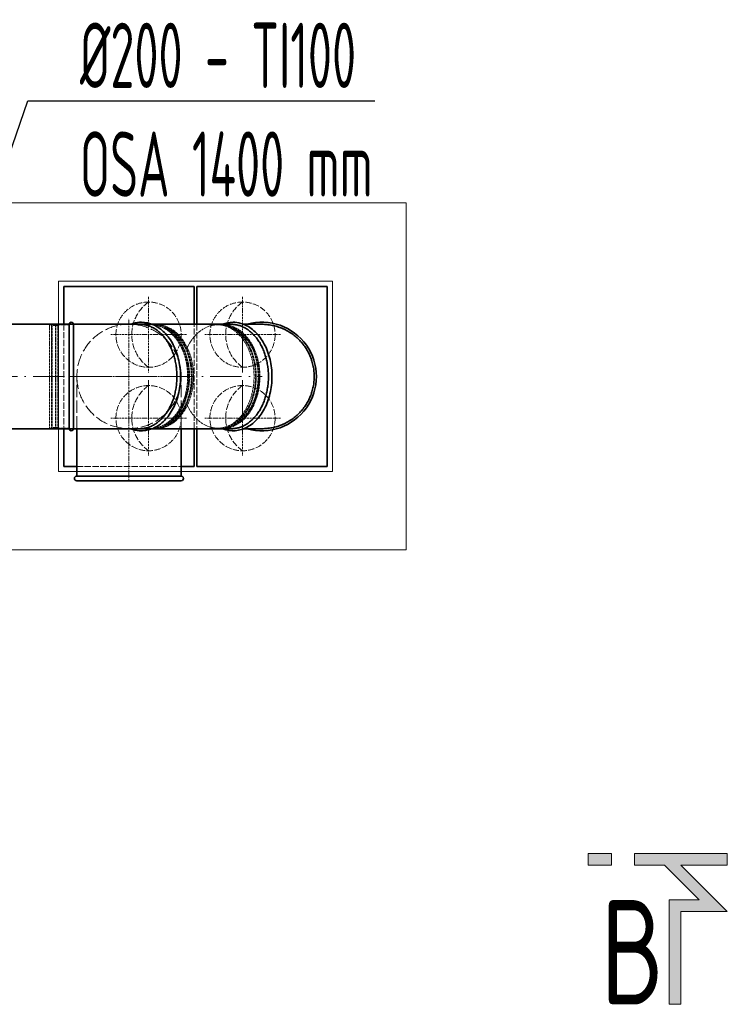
# Model space of a CAD drawing. Header units: millimetres. Extents: x 7400 to 85045, y 24168 to 123018.
# Tile 52 of 79: x 36826 to 38182, y 103624 to 105511. Entities that reach past the tile are written whole.
import ezdxf
from ezdxf.enums import TextEntityAlignment as Align

# ---------------------------------------------------------------- set-up
doc = ezdxf.new("R2010")
doc.units = ezdxf.units.MM
for name, pattern in [('ACAD_ISO02W100', [15, 12, -3]), ('ACAD_ISO10W100', [18, 12, -3, 0, -3]), ('phl_thick', [0])]:
    doc.linetypes.add(name, pattern=pattern)
for name, color, linetype, lineweight in [('VZT_01 SUP (PŘÍVOD) - OBRYS', 5, 'Continuous', 35), ('VZT_02 SUP (PŘÍVOD) - OSA', 5, 'ACAD_ISO10W100', 5), ('VZT_04 SUP (PŘÍVOD) - SKRYTÉ', 5, 'ACAD_ISO02W100', 5), ('VZT_05 ETA (ODVOD) - OBRYS', 6, 'Continuous', 35), ('VZT_06 ETA (ODVOD) - OSA', 6, 'ACAD_ISO10W100', 5), ('VZT_08 ETA (ODVOD) - SKRYTÉ', 6, 'ACAD_ISO02W100', 5), ('VZT_0B ETA (ODVOD)', 6, 'Continuous', 35), ('VZT_50 POPIS - OBECNE', 7, 'Continuous', 13), ('VZT_60_KOTY - DIMENZE', 7, 'Continuous', 5)]:
    doc.layers.add(name, color=color, linetype=linetype, lineweight=lineweight)
doc.layers.add('VZT_07 ETA (ODVOD) - NETISK', color=8, linetype='ACAD_ISO02W100', lineweight=5, plot=False)
doc.styles.add('EVORA_125', font='isocp.shx', dxfattribs={"width": 0.6, "height": 125})

msp = doc.modelspace()

# ---------------------------------------------------------------- hatches: boundary and pattern name
at = {"layer": 'VZT_50 POPIS - OBECNE'}
h = msp.add_hatch(color=256, dxfattribs=at)
h.dxf.hatch_style = 1
h.paths.add_polyline_path([(38182.2, 103801.9), (38093.3, 103801.9), (38093.3, 103624.1), (38071.1, 103624.1), (38071.1, 103824.1), (38128.6, 103824.1), (38061.9, 103890.7), (38004.4, 103890.7), (38004.4, 103913), (38182.2, 103913), (38182.2, 103890.7), (38093.3, 103890.7)])
h.paths.add_polyline_path([(37960, 103890.7), (37915.5, 103890.7), (37915.5, 103913), (37960, 103913)])

# ---------------------------------------------------------------- linework, layer by layer
at = {"color": 0, "linetype": 'Continuous', "lineweight": 0, "extrusion": (2.28848e-17, 1, -2.22045e-16)}
for p, q in [((37081.1, 104927, 20.5), (37080.7, 104927, 20.5)), ((37086.4, 104927, 20.5), (37086, 104927, 20.5)), ((37208.2, 104926, 20.5), (37205.4, 104926, 20.5)), ((37208.9, 104927, 20.5), (37208.6, 104927, 20.5)), ((37214.2, 104927, 20.5), (37213.9, 104927, 20.5)), ((37081.1, 104727, 20.5), (37080.7, 104727, 20.5)), ((37086.4, 104727, 20.5), (37086, 104727, 20.5)), ((37208.2, 104728, 20.5), (37205.4, 104728, 20.5)), ((37208.9, 104727, 20.5), (37208.6, 104727, 20.5)), ((37214.2, 104727, 20.5), (37213.9, 104727, 20.5))]:
    msp.add_line(p, q, dxfattribs=at)
at = {"color": 0, "linetype": 'Continuous', "lineweight": 0}
for points in [[(37290.7, 104927, 20.5), (37290.7, 104927, 20.5), (37290.7, 104927, 20.5), (37290.7, 104927, 20.5)], [(37056.9, 104727, 20.5), (37056.9, 104727, 20.5), (37056.9, 104727, 20.5), (37057, 104727, 20.5)]]:
    msp.add_open_spline(points, degree=3, dxfattribs=at)
at = {"layer": 'VZT_01 SUP (PŘÍVOD) - OBRYS'}
for p, q in [((37160.8, 104999.7), (36910.8, 104999.7)), ((36910.8, 104999.7), (36910.8, 104927.2)), ((37160.8, 104927.1), (37160.8, 104999.7)), ((36910.8, 104727.2), (36910.8, 104654.7)), ((36935.8, 104636.1), (36935.8, 104727.2)), ((37135.8, 104636.2), (37135.8, 104727.2)), ((37160.8, 104654.7), (37160.8, 104727.2)), ((36910.8, 104654.7), (36935.8, 104654.7)), ((37135.8, 104654.7), (37160.8, 104654.7)), ((36935.8, 104636.1), (37135.8, 104636.2)), ((36935.8, 104627.1), (37135.8, 104627.2))]:
    msp.add_line(p, q, dxfattribs=at)
for centre, start, end in [((36935.8, 104631.6), 90.0232, 270.0232), ((37135.8, 104631.7), 270.0232, 90.0232)]:
    msp.add_arc(centre, 4.5, start, end, dxfattribs=at)
at = {"layer": 'VZT_02 SUP (PŘÍVOD) - OSA', "ltscale": 0.3}
for p, q in [((37073.3, 104979.7), (37073.3, 104907.2)), ((37035.8, 104827.2), (37035.7, 104937.2)), ((37000.8, 104907.2), (37073.3, 104907.2)), ((37145.8, 104907.2), (37073.3, 104907.2)), ((37073.3, 104907.2), (37073.3, 104834.7)), ((37035.8, 104827.2), (36925.8, 104827.1)), ((37035.8, 104827.2), (37145.8, 104827.2)), ((37035.8, 104627.2), (37035.8, 104827.2)), ((37073.3, 104819.7), (37073.3, 104747.2)), ((37073.3, 104747.2), (37073.3, 104819.7)), ((37000.8, 104747.2), (37073.3, 104747.2)), ((37145.8, 104747.2), (37073.3, 104747.2)), ((37073.3, 104747.2), (37073.3, 104674.7)), ((37145.8, 104747.2), (37073.3, 104747.2))]:
    msp.add_line(p, q, dxfattribs=at)
at = {"layer": 'VZT_04 SUP (PŘÍVOD) - SKRYTÉ'}
for p, q in [((36910.8, 104927.2), (36910.8, 104727.2)), ((37160.8, 104727.2), (37160.8, 104927.1)), ((36935.8, 104654.7), (37135.8, 104654.7))]:
    msp.add_line(p, q, dxfattribs=at)
at = {"layer": 'VZT_04 SUP (PŘÍVOD) - SKRYTÉ', "ltscale": 2}
for p, q in [((36935.8, 104727.2), (36935.8, 104827.1)), ((37135.8, 104727.2), (37135.7, 104827.2))]:
    msp.add_line(p, q, dxfattribs=at)
at = {"layer": 'VZT_04 SUP (PŘÍVOD) - SKRYTÉ'}
for centre in [(37073.3, 104907.2), (37073.3, 104747.2)]:
    msp.add_circle(centre, 62.5, dxfattribs=at)
for centre in [(37117.8, 104907.2), (37117.8, 104747.2)]:
    msp.add_arc(centre, 76.7, 125.4307, 234.5693, dxfattribs=at)
at = {"layer": 'VZT_04 SUP (PŘÍVOD) - SKRYTÉ', "ltscale": 2}
for start, end in [(0.0232, 180.0232), (180.0232, 0.0232)]:
    msp.add_arc((37035.9, 104827.2), 100, start, end, dxfattribs=at)
at = {"layer": 'VZT_05 ETA (ODVOD) - OBRYS'}
for p, q in [((37415.8, 104999.7), (37165.8, 104999.7)), ((37165.8, 104999.7), (37165.8, 104927.1)), ((37415.8, 104654.7), (37415.8, 104999.7)), ((37165.8, 104727.2), (37165.8, 104654.7)), ((37165.8, 104654.7), (37415.8, 104654.7))]:
    msp.add_line(p, q, dxfattribs=at)
at = {"layer": 'VZT_05 ETA (ODVOD) - OBRYS', "extrusion": (2.28848e-17, 1, -2.22045e-16)}
for p, q in [((36921.3, 104927, 20.5), (36921.3, 104827, 20.5)), ((36929.3, 104927, 20.5), (36929.3, 104727, 20.5)), ((37056.9, 104927, 20.5), (36929.3, 104927, 20.5)), ((37290.7, 104927, 20.5), (37255.6, 104927, 20.5)), ((36921.3, 104827, 20.5), (36921.3, 104727, 20.5)), ((36929.3, 104727, 20.5), (37056.9, 104727, 20.5)), ((37255.6, 104727, 20.5), (37290.7, 104727, 20.5))]:
    msp.add_line(p, q, dxfattribs=at)
at = {"layer": 'VZT_05 ETA (ODVOD) - OBRYS'}
for points in [[(37083, 104927), (36311.6, 104927)], [(37232.2, 104927), (37080.4, 104927)], [(37083, 104727), (36311.6, 104727)], [(37232.2, 104727), (37080.4, 104727)]]:
    msp.add_lwpolyline(points, dxfattribs=at)
at = {"layer": 'VZT_05 ETA (ODVOD) - OBRYS', "extrusion": (-5.08144e-33, -2.22045e-16, -1)}
for centre, radius, start, end in [((-37290.8, 104827, -20.5), 104, 74.0576, 285.9424), ((-36925.3, 104927, -20.5), 4, 0, 180), ((-36925.3, 104727, -20.5), 4, 180, 0)]:
    msp.add_arc(centre, radius, start, end, dxfattribs=at)
at = {"layer": 'VZT_05 ETA (ODVOD) - OBRYS'}
for points, knots in [([(37059.9, 104931, 20.5), (37067.7, 104931, 20.5), (37075.5, 104929.3, 20.5), (37090.5, 104922.5, 20.5), (37097.6, 104917.5, 20.5), (37110.4, 104904.5, 20.5), (37116, 104896.5, 20.5), (37125.3, 104878.4, 20.5), (37128.9, 104868.3, 20.5), (37133.6, 104847.1, 20.5), (37134.7, 104835.9, 20.5), (37134.4, 104813.7, 20.5), (37132.9, 104802.6, 20.5), (37127.6, 104781.6, 20.5), (37123.7, 104771.7, 20.5), (37113.8, 104754.1, 20.5), (37107.9, 104746.4, 20.5), (37094.4, 104734.1, 20.5), (37087, 104729.4, 20.5), (37071.5, 104723.7, 20.5), (37063.5, 104722.5, 20.5), (37050, 104723.6, 20.5), (37044.6, 104724.9, 20.5), (37039.3, 104727, 20.5)], [0, 0, 0, 0, 0.308376, 0.308376, 0.622113, 0.622113, 0.943381, 0.943381, 1.267532, 1.267532, 1.59202, 1.59202, 1.916452, 1.916452, 2.240944, 2.240944, 2.564931, 2.564931, 2.885391, 2.885391, 3.197704, 3.197704, 3.415135, 3.415135, 3.415135, 3.415135]), ([(37039.3, 104927, 20.5), (37041.1, 104927.7, 20.5), (37042.9, 104928.3, 20.5), (37049.7, 104930.3, 20.5), (37054.8, 104931, 20.5), (37059.9, 104931, 20.5)], [6.0096429, 6.0096429, 6.0096429, 6.0096429, 6.0843742, 6.0843742, 6.2831853, 6.2831853, 6.2831853, 6.2831853]), ([(37057, 104727, 20.5), (37058, 104727, 20.5), (37059.1, 104727, 20.5), (37061.4, 104727.2, 20.5), (37062.5, 104727.3, 20.5), (37064.9, 104727.6, 20.5), (37066, 104727.8, 20.5), (37068.4, 104728.3, 20.5), (37069.5, 104728.6, 20.5), (37071.9, 104729.2, 20.5), (37073, 104729.6, 20.5), (37075.3, 104730.4, 20.5), (37076.5, 104730.9, 20.5), (37078.7, 104731.8, 20.5), (37079.8, 104732.4, 20.5), (37081.9, 104733.4, 20.5), (37083, 104734, 20.5), (37085, 104735.2, 20.5), (37086, 104735.8, 20.5), (37088.1, 104737.2, 20.5), (37089.1, 104737.9, 20.5), (37091.2, 104739.5, 20.5), (37092.2, 104740.3, 20.5), (37094.2, 104742, 20.5), (37095.2, 104742.9, 20.5), (37097.2, 104744.8, 20.5), (37098.2, 104745.8, 20.5), (37100.1, 104747.8, 20.5), (37101, 104748.8, 20.5), (37102.8, 104750.9, 20.5), (37103.7, 104751.9, 20.5), (37105.4, 104754.1, 20.5), (37106.2, 104755.2, 20.5), (37107.7, 104757.4, 20.5), (37108.5, 104758.5, 20.5), (37110, 104760.9, 20.5), (37110.8, 104762.1, 20.5), (37112.3, 104764.7, 20.5), (37113, 104766, 20.5), (37114.4, 104768.7, 20.5), (37115.1, 104770, 20.5), (37116.4, 104772.8, 20.5), (37117, 104774.3, 20.5), (37118.3, 104777.1, 20.5), (37118.8, 104778.6, 20.5), (37119.9, 104781.5, 20.5), (37120.4, 104783, 20.5), (37121.4, 104785.9, 20.5), (37121.9, 104787.3, 20.5), (37122.7, 104790.2, 20.5), (37123.1, 104791.6, 20.5), (37123.9, 104794.6, 20.5), (37124.2, 104796.2, 20.5), (37124.9, 104799.3, 20.5), (37125.2, 104800.9, 20.5), (37125.8, 104804.2, 20.5), (37126.1, 104805.8, 20.5), (37126.5, 104809.1, 20.5), (37126.7, 104810.8, 20.5), (37127.1, 104814.1, 20.5), (37127.2, 104815.8, 20.5), (37127.4, 104819, 20.5), (37127.5, 104820.7, 20.5), (37127.6, 104823.9, 20.5), (37127.7, 104825.4, 20.5), (37127.7, 104827, 20.5), (37127.7, 104828.5, 20.5), (37127.6, 104830.1, 20.5), (37127.5, 104833.3, 20.5), (37127.4, 104834.9, 20.5), (37127.2, 104838.2, 20.5), (37127.1, 104839.9, 20.5), (37126.7, 104843.2, 20.5), (37126.5, 104844.8, 20.5), (37126.1, 104848.1, 20.5), (37125.8, 104849.8, 20.5), (37125.2, 104853, 20.5), (37124.9, 104854.6, 20.5), (37124.2, 104857.8, 20.5), (37123.9, 104859.3, 20.5), (37123.1, 104862.4, 20.5), (37122.7, 104863.8, 20.5), (37121.9, 104866.7, 20.5), (37121.4, 104868.1, 20.5), (37120.4, 104871, 20.5), (37119.9, 104872.5, 20.5), (37118.8, 104875.4, 20.5), (37118.3, 104876.8, 20.5), (37117, 104879.7, 20.5), (37116.4, 104881.1, 20.5), (37115.1, 104883.9, 20.5), (37114.4, 104885.3, 20.5), (37113, 104888, 20.5), (37112.3, 104889.3, 20.5), (37110.8, 104891.9, 20.5), (37110, 104893.1, 20.5), (37108.5, 104895.5, 20.5), (37107.7, 104896.6, 20.5), (37106.2, 104898.8, 20.5), (37105.4, 104899.9, 20.5), (37103.7, 104902, 20.5), (37102.8, 104903.1, 20.5), (37101, 104905.2, 20.5), (37100.1, 104906.2, 20.5), (37098.2, 104908.2, 20.5), (37097.2, 104909.2, 20.5), (37095.2, 104911.1, 20.5), (37094.2, 104912, 20.5), (37092.2, 104913.7, 20.5), (37091.2, 104914.5, 20.5), (37089.1, 104916, 20.5), (37088.1, 104916.8, 20.5), (37086, 104918.1, 20.5), (37085, 104918.8, 20.5), (37083, 104920, 20.5), (37081.9, 104920.5, 20.5), (37079.8, 104921.6, 20.5), (37078.7, 104922.1, 20.5), (37076.5, 104923.1, 20.5), (37075.3, 104923.6, 20.5), (37073, 104924.4, 20.5), (37071.9, 104924.7, 20.5), (37069.5, 104925.4, 20.5), (37068.4, 104925.7, 20.5), (37066, 104926.2, 20.5), (37064.9, 104926.4, 20.5), (37062.5, 104926.7, 20.5), (37061.4, 104926.8, 20.5), (37059.1, 104927, 20.5), (37058, 104927, 20.5), (37057, 104927, 20.5)], [-148.058014, -148.058014, -148.058014, -148.058014, -143.505913, -143.505913, -138.87378, -138.87378, -134.241647, -134.241647, -129.609514, -129.609514, -124.977381, -124.977381, -120.345248, -120.345248, -115.713115, -115.713115, -111.080982, -111.080982, -106.451331, -106.451331, -101.82168, -101.82168, -97.192029, -97.192029, -92.562378, -92.562378, -87.932727, -87.932727, -83.303076, -83.303076, -78.673425, -78.673425, -74.043774, -74.043774, -69.415617, -69.415617, -64.787461, -64.787461, -60.159305, -60.159305, -55.531148, -55.531148, -50.902992, -50.902992, -46.274836, -46.274836, -41.646679, -41.646679, -37.018523, -37.018523, -32.391208, -32.391208, -27.763892, -27.763892, -23.136577, -23.136577, -18.509262, -18.509262, -13.881946, -13.881946, -9.254631, -9.254631, -4.627315, -4.627315, 0, 0, 0, 4.627315, 4.627315, 9.254631, 9.254631, 13.881946, 13.881946, 18.509262, 18.509262, 23.136577, 23.136577, 27.763892, 27.763892, 32.391208, 32.391208, 37.018523, 37.018523, 41.646679, 41.646679, 46.274836, 46.274836, 50.902992, 50.902992, 55.531148, 55.531148, 60.159305, 60.159305, 64.787461, 64.787461, 69.415617, 69.415617, 74.043774, 74.043774, 78.673425, 78.673425, 83.303076, 83.303076, 87.932727, 87.932727, 92.562378, 92.562378, 97.192029, 97.192029, 101.82168, 101.82168, 106.451331, 106.451331, 111.080982, 111.080982, 115.713115, 115.713115, 120.345248, 120.345248, 124.977381, 124.977381, 129.609514, 129.609514, 134.241647, 134.241647, 138.87378, 138.87378, 143.505913, 143.505913, 148.058014, 148.058014, 148.058014, 148.058014]), ([(37214.5, 104727, 20.5), (37214.9, 104726.8, 20.5), (37215.3, 104726.7, 20.5), (37223.4, 104723.7, 20.5), (37231.4, 104722.5, 20.5), (37247.2, 104723.8, 20.5), (37254.9, 104726.1, 20.5), (37269.6, 104734, 20.5), (37276.5, 104739.7, 20.5), (37288.7, 104753.7, 20.5), (37294.1, 104762.1, 20.5), (37302.6, 104780.9, 20.5), (37305.7, 104791.3, 20.5), (37309.5, 104812.9, 20.5), (37310.2, 104824.1, 20.5), (37308.9, 104846.3, 20.5), (37307, 104857.3, 20.5), (37300.8, 104877.8, 20.5), (37296.5, 104887.3, 20.5), (37285.9, 104904.1, 20.5), (37279.6, 104911.3, 20.5), (37265.7, 104922.6, 20.5), (37258.1, 104926.6, 20.5), (37245.2, 104930.3, 20.5), (37240.1, 104931, 20.5), (37235.1, 104931, 20.5)], [2.868023, 2.868023, 2.868023, 2.868023, 2.885391, 2.885391, 3.197704, 3.197704, 3.506297, 3.506297, 3.821613, 3.821613, 4.143743, 4.143743, 4.468055, 4.468055, 4.79253, 4.79253, 5.116967, 5.116967, 5.441453, 5.441453, 5.765127, 5.765127, 6.084374, 6.084374, 6.283185, 6.283185, 6.283185, 6.283185]), ([(37232.3, 104727), (37233.4, 104727), (37234.5, 104727), (37236.7, 104727.2), (37237.9, 104727.3), (37240.2, 104727.6), (37241.4, 104727.8), (37243.7, 104728.3), (37244.9, 104728.6), (37247.2, 104729.2), (37248.4, 104729.6), (37250.7, 104730.4), (37251.8, 104730.9), (37254, 104731.8), (37255.1, 104732.4), (37257.3, 104733.4), (37258.3, 104734), (37260.3, 104735.2), (37261.4, 104735.8), (37263.4, 104737.2), (37264.4, 104737.9), (37266.5, 104739.5), (37267.5, 104740.3), (37269.6, 104742), (37270.6, 104742.9), (37272.5, 104744.8), (37273.5, 104745.8), (37275.4, 104747.8), (37276.3, 104748.8), (37278.1, 104750.9), (37279, 104751.9), (37280.7, 104754.1), (37281.5, 104755.2), (37283, 104757.4), (37283.8, 104758.5), (37285.3, 104760.9), (37286.1, 104762.1), (37287.6, 104764.7), (37288.3, 104766), (37289.7, 104768.7), (37290.4, 104770), (37291.7, 104772.8), (37292.4, 104774.3), (37293.6, 104777.1), (37294.2, 104778.6), (37295.3, 104781.5), (37295.8, 104783), (37296.7, 104785.9), (37297.2, 104787.3), (37298, 104790.2), (37298.4, 104791.6), (37299.2, 104794.6), (37299.6, 104796.2), (37300.2, 104799.3), (37300.6, 104800.9), (37301.1, 104804.2), (37301.4, 104805.8), (37301.9, 104809.1), (37302.1, 104810.8), (37302.4, 104814.1), (37302.6, 104815.8), (37302.8, 104819), (37302.9, 104820.7), (37303, 104823.9), (37303, 104825.4), (37303, 104827), (37303, 104828.5), (37303, 104830.1), (37302.9, 104833.3), (37302.8, 104834.9), (37302.6, 104838.2), (37302.4, 104839.9), (37302.1, 104843.2), (37301.9, 104844.8), (37301.4, 104848.1), (37301.1, 104849.8), (37300.6, 104853), (37300.2, 104854.6), (37299.6, 104857.8), (37299.2, 104859.3), (37298.4, 104862.4), (37298, 104863.8), (37297.2, 104866.7), (37296.7, 104868.1), (37295.8, 104871), (37295.3, 104872.5), (37294.2, 104875.4), (37293.6, 104876.8), (37292.4, 104879.7), (37291.7, 104881.1), (37290.4, 104883.9), (37289.7, 104885.3), (37288.3, 104888), (37287.6, 104889.3), (37286.1, 104891.9), (37285.3, 104893.1), (37283.8, 104895.5), (37283, 104896.6), (37281.5, 104898.8), (37280.7, 104899.9), (37279, 104902), (37278.1, 104903.1), (37276.3, 104905.2), (37275.4, 104906.2), (37273.5, 104908.2), (37272.5, 104909.2), (37270.6, 104911.1), (37269.6, 104912), (37267.5, 104913.7), (37266.5, 104914.5), (37264.4, 104916), (37263.4, 104916.8), (37261.4, 104918.1), (37260.3, 104918.8), (37258.3, 104920), (37257.3, 104920.5), (37255.1, 104921.6), (37254, 104922.1), (37251.8, 104923.1), (37250.7, 104923.6), (37248.4, 104924.4), (37247.2, 104924.7), (37244.9, 104925.4), (37243.7, 104925.7), (37241.4, 104926.2), (37240.2, 104926.4), (37237.9, 104926.7), (37236.7, 104926.8), (37234.5, 104927), (37233.4, 104927), (37232.3, 104927)], [-148.058014, -148.058014, -148.058014, -148.058014, -143.505913, -143.505913, -138.87378, -138.87378, -134.241647, -134.241647, -129.609514, -129.609514, -124.977381, -124.977381, -120.345248, -120.345248, -115.713115, -115.713115, -111.080982, -111.080982, -106.451331, -106.451331, -101.82168, -101.82168, -97.192029, -97.192029, -92.562378, -92.562378, -87.932727, -87.932727, -83.303076, -83.303076, -78.673425, -78.673425, -74.043774, -74.043774, -69.415617, -69.415617, -64.787461, -64.787461, -60.159305, -60.159305, -55.531148, -55.531148, -50.902992, -50.902992, -46.274836, -46.274836, -41.646679, -41.646679, -37.018523, -37.018523, -32.391208, -32.391208, -27.763892, -27.763892, -23.136577, -23.136577, -18.509262, -18.509262, -13.881946, -13.881946, -9.254631, -9.254631, -4.627315, -4.627315, 0, 0, 0, 4.627315, 4.627315, 9.254631, 9.254631, 13.881946, 13.881946, 18.509262, 18.509262, 23.136577, 23.136577, 27.763892, 27.763892, 32.391208, 32.391208, 37.018523, 37.018523, 41.646679, 41.646679, 46.274836, 46.274836, 50.902992, 50.902992, 55.531148, 55.531148, 60.159305, 60.159305, 64.787461, 64.787461, 69.415617, 69.415617, 74.043774, 74.043774, 78.673425, 78.673425, 83.303076, 83.303076, 87.932727, 87.932727, 92.562378, 92.562378, 97.192029, 97.192029, 101.82168, 101.82168, 106.451331, 106.451331, 111.080982, 111.080982, 115.713115, 115.713115, 120.345248, 120.345248, 124.977381, 124.977381, 129.609514, 129.609514, 134.241647, 134.241647, 138.87378, 138.87378, 143.505913, 143.505913, 148.058014, 148.058014, 148.058014, 148.058014]), ([(37290.7, 104727, 20.5), (37292.3, 104727, 20.5), (37293.8, 104727, 20.5), (37297, 104727.2, 20.5), (37298.6, 104727.3, 20.5), (37301.9, 104727.6, 20.5), (37303.6, 104727.8, 20.5), (37306.9, 104728.3, 20.5), (37308.5, 104728.6, 20.5), (37311.8, 104729.2, 20.5), (37313.5, 104729.6, 20.5), (37316.7, 104730.4, 20.5), (37318.3, 104730.9, 20.5), (37321.5, 104731.8, 20.5), (37323, 104732.4, 20.5), (37326.1, 104733.4, 20.5), (37327.5, 104734, 20.5), (37330.4, 104735.2, 20.5), (37331.8, 104735.8, 20.5), (37334.7, 104737.2, 20.5), (37336.2, 104737.9, 20.5), (37339.1, 104739.5, 20.5), (37340.6, 104740.3, 20.5), (37343.4, 104742, 20.5), (37344.9, 104742.9, 20.5), (37347.7, 104744.8, 20.5), (37349, 104745.8, 20.5), (37351.7, 104747.8, 20.5), (37353, 104748.8, 20.5), (37355.6, 104750.9, 20.5), (37356.8, 104751.9, 20.5), (37359.2, 104754.1, 20.5), (37360.3, 104755.2, 20.5), (37362.5, 104757.4, 20.5), (37363.6, 104758.5, 20.5), (37365.8, 104760.9, 20.5), (37366.8, 104762.1, 20.5), (37368.9, 104764.7, 20.5), (37370, 104766, 20.5), (37372, 104768.7, 20.5), (37372.9, 104770, 20.5), (37374.8, 104772.8, 20.5), (37375.7, 104774.3, 20.5), (37377.4, 104777.1, 20.5), (37378.2, 104778.6, 20.5), (37379.8, 104781.5, 20.5), (37380.5, 104783, 20.5), (37381.9, 104785.9, 20.5), (37382.5, 104787.3, 20.5), (37383.7, 104790.2, 20.5), (37384.3, 104791.6, 20.5), (37385.3, 104794.6, 20.5), (37385.9, 104796.2, 20.5), (37386.8, 104799.3, 20.5), (37387.3, 104800.9, 20.5), (37388.1, 104804.2, 20.5), (37388.5, 104805.8, 20.5), (37389.1, 104809.1, 20.5), (37389.4, 104810.8, 20.5), (37389.9, 104814.1, 20.5), (37390.1, 104815.8, 20.5), (37390.4, 104819, 20.5), (37390.5, 104820.7, 20.5), (37390.7, 104823.9, 20.5), (37390.7, 104825.4, 20.5), (37390.7, 104827, 20.5), (37390.7, 104828.5, 20.5), (37390.7, 104830.1, 20.5), (37390.5, 104833.3, 20.5), (37390.4, 104834.9, 20.5), (37390.1, 104838.2, 20.5), (37389.9, 104839.9, 20.5), (37389.4, 104843.2, 20.5), (37389.1, 104844.8, 20.5), (37388.5, 104848.1, 20.5), (37388.1, 104849.8, 20.5), (37387.3, 104853, 20.5), (37386.8, 104854.6, 20.5), (37385.9, 104857.8, 20.5), (37385.3, 104859.3, 20.5), (37384.3, 104862.4, 20.5), (37383.7, 104863.8, 20.5), (37382.5, 104866.7, 20.5), (37381.9, 104868.1, 20.5), (37380.5, 104871, 20.5), (37379.8, 104872.5, 20.5), (37378.2, 104875.4, 20.5), (37377.4, 104876.8, 20.5), (37375.7, 104879.7, 20.5), (37374.8, 104881.1, 20.5), (37372.9, 104883.9, 20.5), (37372, 104885.3, 20.5), (37370, 104888, 20.5), (37368.9, 104889.3, 20.5), (37366.8, 104891.9, 20.5), (37365.8, 104893.1, 20.5), (37363.6, 104895.5, 20.5), (37362.5, 104896.6, 20.5), (37360.3, 104898.8, 20.5), (37359.2, 104899.9, 20.5), (37356.8, 104902, 20.5), (37355.6, 104903.1, 20.5), (37353, 104905.2, 20.5), (37351.7, 104906.2, 20.5), (37349, 104908.2, 20.5), (37347.7, 104909.2, 20.5), (37344.9, 104911.1, 20.5), (37343.4, 104912, 20.5), (37340.6, 104913.7, 20.5), (37339.1, 104914.5, 20.5), (37336.2, 104916, 20.5), (37334.7, 104916.8, 20.5), (37331.8, 104918.1, 20.5), (37330.4, 104918.8, 20.5), (37327.5, 104920, 20.5), (37326.1, 104920.5, 20.5), (37323, 104921.6, 20.5), (37321.5, 104922.1, 20.5), (37318.3, 104923.1, 20.5), (37316.7, 104923.6, 20.5), (37313.5, 104924.4, 20.5), (37311.8, 104924.7, 20.5), (37308.5, 104925.4, 20.5), (37306.9, 104925.7, 20.5), (37303.6, 104926.2, 20.5), (37301.9, 104926.4, 20.5), (37298.6, 104926.7, 20.5), (37297, 104926.8, 20.5), (37293.8, 104927, 20.5), (37292.3, 104927, 20.5), (37290.7, 104927, 20.5)], [-148.058014, -148.058014, -148.058014, -148.058014, -143.505913, -143.505913, -138.87378, -138.87378, -134.241647, -134.241647, -129.609514, -129.609514, -124.977381, -124.977381, -120.345248, -120.345248, -115.713115, -115.713115, -111.080982, -111.080982, -106.451331, -106.451331, -101.82168, -101.82168, -97.192029, -97.192029, -92.562378, -92.562378, -87.932727, -87.932727, -83.303076, -83.303076, -78.673425, -78.673425, -74.043774, -74.043774, -69.415617, -69.415617, -64.787461, -64.787461, -60.159305, -60.159305, -55.531148, -55.531148, -50.902992, -50.902992, -46.274836, -46.274836, -41.646679, -41.646679, -37.018523, -37.018523, -32.391208, -32.391208, -27.763892, -27.763892, -23.136577, -23.136577, -18.509262, -18.509262, -13.881946, -13.881946, -9.254631, -9.254631, -4.627315, -4.627315, 0, 0, 0, 4.627315, 4.627315, 9.254631, 9.254631, 13.881946, 13.881946, 18.509262, 18.509262, 23.136577, 23.136577, 27.763892, 27.763892, 32.391208, 32.391208, 37.018523, 37.018523, 41.646679, 41.646679, 46.274836, 46.274836, 50.902992, 50.902992, 55.531148, 55.531148, 60.159305, 60.159305, 64.787461, 64.787461, 69.415617, 69.415617, 74.043774, 74.043774, 78.673425, 78.673425, 83.303076, 83.303076, 87.932727, 87.932727, 92.562378, 92.562378, 97.192029, 97.192029, 101.82168, 101.82168, 106.451331, 106.451331, 111.080982, 111.080982, 115.713115, 115.713115, 120.345248, 120.345248, 124.977381, 124.977381, 129.609514, 129.609514, 134.241647, 134.241647, 138.87378, 138.87378, 143.505913, 143.505913, 148.058014, 148.058014, 148.058014, 148.058014])]:
    msp.add_open_spline(points, degree=3, knots=knots, dxfattribs=at)
for points in [[(37057, 104927, 20.5), (37056.9, 104927, 20.5), (37056.9, 104927, 20.5), (37056.9, 104927, 20.5)], [(37290.7, 104727, 20.5), (37290.7, 104727, 20.5), (37290.7, 104727, 20.5), (37290.7, 104727, 20.5)]]:
    msp.add_open_spline(points, degree=3, dxfattribs=at)
at = {"layer": 'VZT_06 ETA (ODVOD) - OSA', "ltscale": 0.3}
for p, q in [((37253.3, 104979.7), (37253.3, 104907.2)), ((37180.8, 104907.2), (37253.3, 104907.2)), ((37253.3, 104834.7), (37253.3, 104907.2)), ((37325.8, 104907.2), (37253.3, 104907.2)), ((37253.3, 104907.2), (37253.3, 104834.7)), ((37253.3, 104819.7), (37253.3, 104747.2)), ((37253.3, 104747.2), (37253.3, 104819.7)), ((37180.8, 104747.2), (37253.3, 104747.2)), ((37325.8, 104747.2), (37253.3, 104747.2)), ((37253.3, 104747.2), (37253.3, 104674.7)), ((37325.8, 104747.2), (37253.3, 104747.2))]:
    msp.add_line(p, q, dxfattribs=at)
at = {"layer": 'VZT_06 ETA (ODVOD) - OSA', "ltscale": 5}
for points in [[(36311.6, 104827), (37083, 104827)], [(36921.3, 104827), (37290.8, 104827)]]:
    msp.add_lwpolyline(points, dxfattribs=at)
at = {"layer": 'VZT_07 ETA (ODVOD) - NETISK', "ltscale": 0.4, "extrusion": (2.28848e-17, 1, -2.22045e-16)}
for p, q in [((36883.3, 104926, 20.5), (36883.3, 104827, 20.5)), ((36887.3, 104926, 20.5), (36883.3, 104926, 20.5)), ((36887.3, 104926, 20.5), (36887.3, 104827, 20.5)), ((36887.8, 104925, 20.5), (36887.3, 104925, 20.5)), ((36887.8, 104927, 20.5), (36887.8, 104827, 20.5)), ((36888.3, 104927, 20.5), (36887.8, 104927, 20.5)), ((36888.3, 104927, 20.5), (36888.3, 104827, 20.5)), ((36895.3, 104925, 20.5), (36888.3, 104925, 20.5)), ((36895.3, 104927, 20.5), (36895.3, 104827, 20.5)), ((36895.8, 104927, 20.5), (36895.3, 104927, 20.5)), ((36895.8, 104927, 20.5), (36895.8, 104827, 20.5)), ((36899.3, 104925, 20.5), (36895.8, 104925, 20.5)), ((36899.3, 104926, 20.5), (36899.3, 104827, 20.5)), ((36921.3, 104926, 20.5), (36899.3, 104926, 20.5)), ((36883.3, 104827, 20.5), (36883.3, 104728, 20.5)), ((36887.3, 104827, 20.5), (36887.3, 104728, 20.5)), ((36887.8, 104827, 20.5), (36887.8, 104727, 20.5)), ((36888.3, 104827, 20.5), (36888.3, 104727, 20.5)), ((36895.3, 104827, 20.5), (36895.3, 104727, 20.5)), ((36895.8, 104827, 20.5), (36895.8, 104727, 20.5)), ((36899.3, 104827, 20.5), (36899.3, 104728, 20.5)), ((36887.3, 104728, 20.5), (36883.3, 104728, 20.5)), ((36887.8, 104729, 20.5), (36887.3, 104729, 20.5)), ((36888.3, 104727, 20.5), (36887.8, 104727, 20.5)), ((36895.3, 104729, 20.5), (36888.3, 104729, 20.5)), ((36895.8, 104727, 20.5), (36895.3, 104727, 20.5)), ((36899.3, 104729, 20.5), (36895.8, 104729, 20.5)), ((36921.3, 104728, 20.5), (36899.3, 104728, 20.5))]:
    msp.add_line(p, q, dxfattribs=at)
at = {"layer": 'VZT_07 ETA (ODVOD) - NETISK', "ltscale": 0.4}
for centre, major_axis, start_param, end_param in [((37205.4, 104827, 20.5), (0, 99), -1.570796, 0.974216), ((37080.7, 104827, 20.5), (0, 100), -1.570796, 0.003965), ((37081.1, 104827, 20.5), (0, 100), -1.570796, 0), ((37078.2, 104827, 20.5), (0, 99), -1.570796, -0.073723), ((37086, 104827, 20.5), (0, 100), -1.570796, 0.035007), ((37086.4, 104827, 20.5), (0, 100), -1.570796, 0), ((37080.7, 104827, 20.5), (0, 98), -1.570796, -0.272682), ((37086, 104827, 20.5), (0, 98), -1.570796, -0.255692), ((37089.5, 104827, 20.5), (0, 99), -1.570796, -0.201988), ((37208.6, 104827, 20.5), (0, 100), -1.570796, 0.246087), ((37208.2, 104827, 20.5), (0, 99), -1.570796, 0), ((37208.9, 104827, 20.5), (0, 100), -1.570796, 0), ((37213.9, 104827, 20.5), (0, 100), -1.570796, 0.035007), ((37214.2, 104827, 20.5), (0, 100), -1.570796, 0), ((37213.9, 104827, 20.5), (0, 98), -1.570796, -0.255692), ((37216.7, 104827, 20.5), (0, 99), -1.570796, -0.272854), ((37216.7, 104827, 20.5), (0, 98), -1.570796, -0.593665), ((37080.7, 104827, 20.5), (0, -100), -0.003965, 1.570796), ((37081.1, 104827, 20.5), (0, -100), 0, 1.570796), ((37078.2, 104827, 20.5), (0, -99), 0.073723, 1.570796), ((37086, 104827, 20.5), (0, -100), -0.035007, 1.570796), ((37086.4, 104827, 20.5), (0, -100), 0, 1.570796), ((37080.7, 104827, 20.5), (0, -98), 0.272682, 1.570796), ((37086, 104827, 20.5), (0, -98), 0.255692, 1.570796), ((37089.5, 104827, 20.5), (0, -99), 0.201988, 1.570796), ((37205.4, 104827, 20.5), (0, -99), -0.974216, 1.570796), ((37208.6, 104827, 20.5), (0, -100), -0.246087, 1.570796), ((37208.2, 104827, 20.5), (0, -99), 0, 1.570796), ((37208.9, 104827, 20.5), (0, -100), 0, 1.570796), ((37213.9, 104827, 20.5), (0, -100), -0.035007, 1.570796), ((37214.2, 104827, 20.5), (0, -100), 0, 1.570796), ((37213.9, 104827, 20.5), (0, -98), 0.255692, 1.570796), ((37216.7, 104827, 20.5), (0, -99), 0.272854, 1.570796), ((37216.7, 104827, 20.5), (0, 98), -2.547928, -1.570796)]:
    msp.add_ellipse(centre, major_axis=major_axis, ratio=0.707107, start_param=start_param, end_param=end_param, dxfattribs=at)
at = {"layer": 'VZT_08 ETA (ODVOD) - SKRYTÉ'}
msp.add_line((37165.8, 104927.1), (37165.8, 104727.2), dxfattribs=at)
for centre in [(37253.3, 104907.2), (37253.3, 104747.2)]:
    msp.add_circle(centre, 62.5, dxfattribs=at)
for centre in [(37297.8, 104907.2), (37297.8, 104747.2)]:
    msp.add_arc(centre, 76.7, 125.4307, 234.5693, dxfattribs=at)
at = {"layer": 'VZT_0B ETA (ODVOD)'}
msp.add_open_spline([(37235.1, 104931, 20.5), (37228.1, 104931, 20.5), (37221.1, 104929.6, 20.5), (37214.5, 104927, 20.5)], degree=3, dxfattribs=at)
at = {"layer": 'VZT_50 POPIS - OBECNE', "linetype": 'phl_thick'}
for p, q in [((36741.9, 105159.7), (37566.9, 105159.7)), ((37566.9, 105159.7), (37566.9, 104494.7)), ((36900.8, 104644.7), (36900.8, 105009.7)), ((36900.8, 105009.7), (37425.8, 105009.7)), ((37425.8, 105009.7), (37425.8, 104644.7)), ((37425.8, 104644.7), (36900.8, 104644.7)), ((37566.9, 104494.7), (36741.9, 104494.7))]:
    msp.add_line(p, q, dxfattribs=at)
at = {"layer": 'VZT_50 POPIS - OBECNE'}
for points in [[(37960, 103890.7), (37915.5, 103890.7), (37915.5, 103913), (37960, 103913), (37960, 103890.7)], [(38093.3, 103624.1), (38071.1, 103624.1), (38071.1, 103824.1), (38128.6, 103824.1), (38061.9, 103890.7), (38004.4, 103890.7), (38004.4, 103913), (38182.2, 103913), (38182.2, 103890.7)], [(38182.2, 103890.7), (38093.3, 103890.7)], [(38093.3, 103890.7), (38182.2, 103801.9), (38093.3, 103801.9), (38093.3, 103624.1)]]:
    msp.add_lwpolyline(points, dxfattribs=at)
at = {"layer": 'VZT_60_KOTY - DIMENZE', "linetype": 'ByBlock', "lineweight": -2}
msp.add_line((36841.8, 105354.9), (36891.8, 105354.9), dxfattribs=at)
for points in [[(36694.3, 104927), (36841.8, 105354.9)], [(36891.8, 105354.9), (37507.1, 105354.9)]]:
    msp.add_lwpolyline(points, dxfattribs=at)

# ---------------------------------------------------------------- texts
at = {"layer": 'VZT_50 POPIS - OBECNE', "style": 'EVORA_125', "width": 0.8}
msp.add_attdef('B', text='B', height=200, dxfattribs=at).set_placement((38061.9, 103564.1), align=Align.BOTTOM_RIGHT)
at = {"layer": 'VZT_60_KOTY - DIMENZE', "linetype": 'phl_thick', "insert": (36941.8, 105504.9), "char_height": 125, "attachment_point": 1, "style": 'EVORA_125'}
msp.add_mtext('%%C200 - TI100\\POSA 1400\\~mm', dxfattribs=at)

doc.saveas('drawing.dxf')
